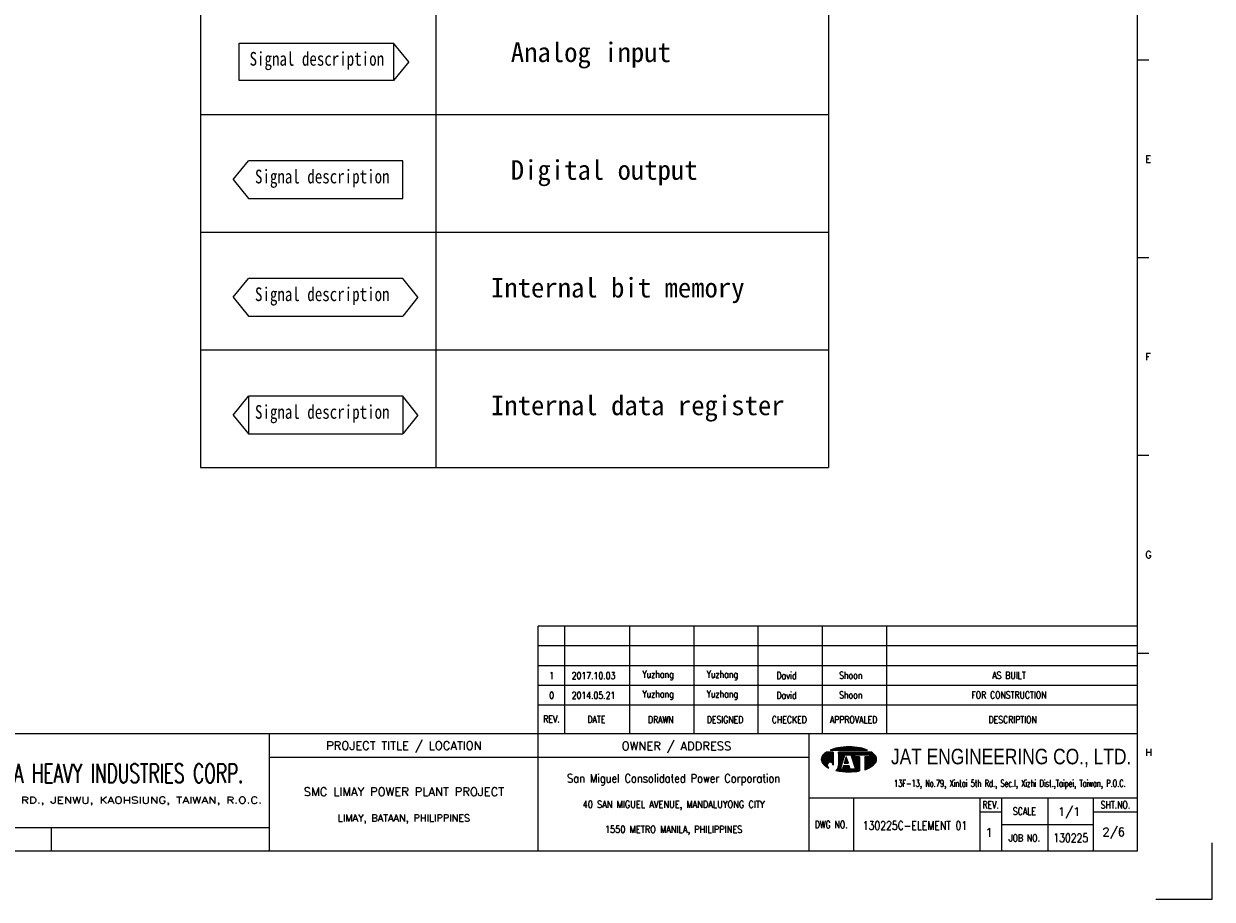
# Model space of a CAD drawing. Extents: x 1638 to 2244, y -55 to 373.
# Tile 2 of 3: x 1941 to 2244, y -55 to 168. Entities that reach past the tile are written whole.
import ezdxf
from ezdxf.enums import TextEntityAlignment as Align
from ezdxf.lldxf.tags import DXFTag

# ---------------------------------------------------------------- set-up
doc = ezdxf.new("R2010")
doc.units = 0
doc.header["$MEASUREMENT"] = 0
for name, color, linetype in [('B_DIM', 7, 'Continuous'), ('CON', 4, 'Continuous'), ('HID', 2, 'HIDDEN'), ('T', 2, 'Continuous'), ('TEXT', 7, 'Continuous'), ('圖框CON', 4, 'Continuous'), ('框線', 6, 'Continuous')]:
    doc.layers.add(name, color=color, linetype=linetype)
doc.styles.add('AEH', font='simplex', dxfattribs={"width": 0.8, "bigfont": 'ae'})
doc.styles.add('DAYUKP', font='complex', dxfattribs={"bigfont": 'DAYUKP.SHX'})
doc.styles.add('E2', font='simplex.shx', dxfattribs={"height": 2})
doc.styles.add('E3', font='simplex.shx', dxfattribs={"height": 3})
doc.styles.add('ROMANS', font='romans', dxfattribs={"width": 0.8})
doc.styles.get("Standard").update_dxf_attribs({"font": 'kaiu.ttf'})
doc.styles.add('WMF-Arial0', font='arial.ttf')
tags = doc.linetypes.add('HIDDEN', pattern=[0.375, 0.25, -0.125]).pattern_tags.tags
tags[6:7] = [DXFTag(74, 4), DXFTag(75, 0), DXFTag(340, '0'), DXFTag(46, 1.0), DXFTag(50, 0.0), DXFTag(44, 0.0), DXFTag(45, 0.0)]
tags[4:5] = [DXFTag(74, 4), DXFTag(75, 0), DXFTag(340, '0'), DXFTag(46, 1.0), DXFTag(50, 0.0), DXFTag(44, 0.0), DXFTag(45, 0.0)]

# ---------------------------------------------------------------- blocks, each defined once
blk = doc.blocks.new('1880-TITLE_BLK')
at = {"layer": 'TEXT', "color": 2, "linetype": 'Continuous', "style": 'E3'}
for tag, p in [('SCALE', (790.95, 31.17)), ('DWG_NO', (736.41, 26.44)), ('REV', (762.59, 23.97)), ('SHT_NO', (806.74, 23.97))]:
    blk.add_attdef(tag, text='', height=3, dxfattribs=at).set_placement(p, align=Align.MIDDLE)
at = {"layer": 'TEXT', "linetype": 'Continuous', "style": 'E2', "width": 0.6}
for tag, p in [('REV_DATE', (418.65, 19.76)), ('APPR_DATE', (492.93, 19.76))]:
    blk.add_attdef(tag, text='', height=2, dxfattribs=at).set_placement(p, align=Align.MIDDLE_LEFT)
blk = doc.blocks.new('1')
at = {"layer": 'B_DIM'}
for p, q in [((1247.82, 1.18), (1095.17, 1.18)), ((1095.17, -26.3), (1095.17, 1.18)), ((1101.97, -26.3), (1101.97, 1.18)), ((1118.5, -26.3), (1118.5, 1.18)), ((1134.87, -26.3), (1134.87, 1.18)), ((1151.24, -26.3), (1151.24, 1.18)), ((1167.62, -26.3), (1167.62, 1.18)), ((1183.99, -26.3), (1183.99, 1.18)), ((1247.82, -3.86), (1095.17, -3.86)), ((1095.17, -24.02), (1095.17, -7.47)), ((1247.82, -8.91), (1095.17, -8.91)), ((1247.82, -13.95), (1095.17, -13.95)), ((1247.82, -18.99), (1095.17, -18.99))]:
    blk.add_line(p, q, dxfattribs=at)
at = {"layer": 'Defpoints'}
blk.add_lwpolyline([(1252.5, -68.44), (1266.9, -68.44), (1266.9, -54.04)], dxfattribs=at)
at = {"layer": 'T', "color": 0, "lineweight": -3}
for p, q in [((1169.84, -30.45), (1170.01, -30.27)), ((1169.98, -30.45), (1170.23, -30.2)), ((1170.12, -30.45), (1170.43, -30.13)), ((1170.26, -30.45), (1170.63, -30.07)), ((1170.39, -30.45), (1170.82, -30.02)), ((1170.53, -30.45), (1171.01, -29.98)), ((1170.67, -30.45), (1171.19, -29.93)), ((1170.81, -30.45), (1171.36, -29.9)), ((1170.95, -30.45), (1171.54, -29.86)), ((1171.09, -30.45), (1171.7, -29.83)), ((1171.23, -30.45), (1171.87, -29.81)), ((1171.37, -30.45), (1172.04, -29.78)), ((1171.51, -30.45), (1172.2, -29.76)), ((1171.65, -30.45), (1172.36, -29.74)), ((1171.78, -30.45), (1172.52, -29.72)), ((1171.92, -30.45), (1172.67, -29.7)), ((1172.06, -30.45), (1172.83, -29.68)), ((1172.2, -30.45), (1172.98, -29.67)), ((1172.34, -30.45), (1173.13, -29.66)), ((1172.48, -30.45), (1173.28, -29.65)), ((1172.62, -30.45), (1173.43, -29.64)), ((1172.76, -30.45), (1173.58, -29.63)), ((1172.9, -30.45), (1173.72, -29.62)), ((1173.04, -30.45), (1173.87, -29.62)), ((1173.17, -30.45), (1174.01, -29.61)), ((1173.31, -30.45), (1174.15, -29.61)), ((1173.45, -30.45), (1174.29, -29.61)), ((1173.59, -30.45), (1174.43, -29.61)), ((1173.73, -30.45), (1174.57, -29.61)), ((1173.87, -30.45), (1174.7, -29.62)), ((1174.01, -30.45), (1174.84, -29.62)), ((1174.15, -30.45), (1174.97, -29.62)), ((1174.29, -30.45), (1175.11, -29.63)), ((1174.43, -30.45), (1175.24, -29.64)), ((1174.56, -30.45), (1175.37, -29.65)), ((1174.7, -30.45), (1175.5, -29.65)), ((1174.84, -30.45), (1175.63, -29.67)), ((1174.98, -30.45), (1175.75, -29.68)), ((1175.12, -30.45), (1175.88, -29.69)), ((1175.26, -30.45), (1176.01, -29.7)), ((1175.4, -30.45), (1176.13, -29.72)), ((1175.54, -30.45), (1176.26, -29.73)), ((1175.68, -30.45), (1176.38, -29.75)), ((1175.82, -30.45), (1176.5, -29.76)), ((1175.95, -30.45), (1176.62, -29.78)), ((1176.09, -30.45), (1176.74, -29.8)), ((1176.23, -30.45), (1176.86, -29.82)), ((1176.37, -30.45), (1176.98, -29.84)), ((1176.51, -30.45), (1177.1, -29.86)), ((1176.65, -30.45), (1177.22, -29.88)), ((1176.79, -30.45), (1177.33, -29.9)), ((1176.93, -30.45), (1177.45, -29.93)), ((1177.07, -30.45), (1177.56, -29.95)), ((1177.21, -30.45), (1177.67, -29.98)), ((1177.34, -30.45), (1177.79, -30.01)), ((1177.48, -30.45), (1177.9, -30.04)), ((1177.62, -30.45), (1178.01, -30.07)), ((1177.76, -30.45), (1178.11, -30.1)), ((1177.9, -30.45), (1178.22, -30.13)), ((1178.04, -30.45), (1178.33, -30.16)), ((1178.18, -30.45), (1178.43, -30.2)), ((1178.32, -30.45), (1178.53, -30.23)), ((1178.46, -30.45), (1178.64, -30.27)), ((1167.29, -32.86), (1169.2, -30.95)), ((1167.29, -32.72), (1169.06, -30.95)), ((1167.3, -32.99), (1169.34, -30.95)), ((1167.3, -32.57), (1168.92, -30.95)), ((1167.32, -33.11), (1169.47, -30.95)), ((1167.34, -33.22), (1169.61, -30.95)), ((1167.34, -32.39), (1168.78, -30.95)), ((1167.38, -33.33), (1169.75, -30.95)), ((1167.41, -32.18), (1168.64, -30.95)), ((1167.42, -33.43), (1169.89, -30.95)), ((1167.46, -33.52), (1170.03, -30.95)), ((1167.51, -33.61), (1170.17, -30.95)), ((1167.57, -33.69), (1170.3, -30.96)), ((1167.61, -31.84), (1168.15, -31.31)), ((1167.63, -33.77), (1170.3, -31.1)), ((1167.69, -33.85), (1170.3, -31.23)), ((1167.76, -33.92), (1170.3, -31.37)), ((1167.83, -33.99), (1170.3, -31.51)), ((1167.9, -34.06), (1170.3, -31.65)), ((1167.97, -34.13), (1170.3, -31.79)), ((1168.04, -34.19), (1170.3, -31.93)), ((1168.11, -34.26), (1170.3, -32.07)), ((1168.19, -34.32), (1170.3, -32.21)), ((1168.26, -34.39), (1170.3, -32.35)), ((1169.18, -33.61), (1170.3, -32.49)), ((1169.39, -33.53), (1170.3, -32.62)), ((1169.55, -33.52), (1170.3, -32.76)), ((1169.67, -33.53), (1170.3, -32.9)), ((1169.7, -30.45), (1169.79, -30.36)), ((1169.78, -33.56), (1170.3, -33.04)), ((1169.88, -33.6), (1170.3, -33.18)), ((1171.65, -33.23), (1173.92, -30.95)), ((1171.65, -33.09), (1173.78, -30.95)), ((1171.65, -32.95), (1173.64, -30.95)), ((1171.65, -32.81), (1173.51, -30.95)), ((1171.65, -32.67), (1173.37, -30.95)), ((1171.65, -32.53), (1173.23, -30.95)), ((1171.65, -32.39), (1173.09, -30.95)), ((1171.65, -32.26), (1172.95, -30.95)), ((1171.65, -32.12), (1172.81, -30.95)), ((1171.65, -31.98), (1172.67, -30.95)), ((1171.65, -31.84), (1172.53, -30.95)), ((1171.65, -31.42), (1172.12, -30.95)), ((1171.65, -31.28), (1171.98, -30.95)), ((1171.65, -31.14), (1171.84, -30.95)), ((1171.65, -31), (1171.7, -30.95)), ((1171.65, -31.7), (1172.39, -30.95)), ((1171.65, -31.56), (1172.25, -30.95)), ((1171.65, -33.37), (1173.29, -31.72)), ((1171.65, -33.51), (1173.23, -31.92)), ((1171.65, -33.65), (1173.16, -32.13)), ((1171.65, -33.78), (1173.1, -32.33)), ((1171.65, -33.92), (1173.03, -32.54)), ((1171.65, -34.06), (1172.97, -32.74)), ((1171.65, -34.2), (1172.9, -32.94)), ((1171.65, -34.34), (1172.84, -33.15)), ((1173.16, -33.8), (1173.94, -33.02)), ((1173.18, -33.64), (1173.91, -32.91)), ((1173.25, -33.44), (1173.87, -32.81)), ((1173.29, -33.8), (1173.97, -33.12)), ((1173.31, -33.23), (1173.84, -32.7)), ((1173.37, -33.03), (1173.81, -32.6)), ((1173.39, -31.62), (1174.06, -30.95)), ((1173.43, -33.8), (1174.01, -33.23)), ((1173.44, -32.83), (1173.77, -32.49)), ((1173.5, -32.62), (1173.74, -32.39)), ((1173.53, -31.62), (1174.2, -30.95)), ((1173.57, -32.42), (1173.71, -32.28)), ((1173.63, -32.22), (1173.67, -32.17)), ((1173.67, -31.62), (1174.34, -30.95)), ((1173.81, -31.62), (1174.48, -30.95)), ((1173.95, -31.62), (1174.62, -30.95)), ((1174.09, -31.62), (1174.76, -30.95)), ((1174.22, -31.62), (1174.9, -30.95)), ((1174.36, -31.62), (1175.03, -30.95)), ((1174.5, -31.62), (1175.17, -30.95)), ((1174.64, -31.62), (1175.31, -30.95)), ((1174.78, -31.62), (1175.45, -30.95)), ((1174.85, -31.69), (1175.59, -30.95)), ((1174.89, -31.79), (1175.73, -30.95)), ((1174.92, -31.9), (1175.87, -30.95)), ((1174.96, -32), (1176.01, -30.95)), ((1174.99, -32.11), (1176.15, -30.95)), ((1175.02, -32.22), (1176.29, -30.95)), ((1175.06, -32.32), (1176.42, -30.95)), ((1175.09, -32.43), (1175.84, -31.68)), ((1175.12, -32.53), (1175.84, -31.81)), ((1175.16, -32.64), (1175.84, -31.95)), ((1175.19, -32.74), (1175.84, -32.09)), ((1175.22, -32.85), (1175.95, -32.13)), ((1175.26, -32.95), (1176.08, -32.13)), ((1175.29, -33.06), (1176.22, -32.13)), ((1175.32, -33.16), (1176.36, -32.13)), ((1175.36, -33.27), (1176.5, -32.13)), ((1175.39, -33.38), (1176.64, -32.13)), ((1175.42, -33.48), (1176.78, -32.13)), ((1175.46, -33.59), (1176.92, -32.13)), ((1175.49, -33.69), (1177.01, -32.17)), ((1175.53, -33.8), (1177.01, -32.31)), ((1175.56, -33.9), (1177.01, -32.45)), ((1175.59, -34.01), (1177.01, -32.59)), ((1175.63, -34.11), (1177.01, -32.73)), ((1175.66, -34.22), (1177.01, -32.86)), ((1175.69, -34.32), (1177.01, -33)), ((1175.73, -34.43), (1177.01, -33.14)), ((1175.76, -34.54), (1177.01, -33.28)), ((1175.89, -31.62), (1176.56, -30.95)), ((1176.03, -31.62), (1176.7, -30.95)), ((1176.17, -31.62), (1176.84, -30.95)), ((1176.31, -31.62), (1176.98, -30.95)), ((1176.45, -31.62), (1177.12, -30.95)), ((1176.59, -31.62), (1177.26, -30.95)), ((1176.73, -31.62), (1177.4, -30.95)), ((1176.87, -31.62), (1177.54, -30.95)), ((1177, -31.62), (1177.68, -30.95)), ((1177.14, -31.62), (1177.81, -30.95)), ((1177.28, -31.62), (1177.95, -30.95)), ((1177.42, -31.62), (1178.09, -30.95)), ((1177.56, -31.62), (1178.23, -30.95)), ((1177.7, -31.62), (1178.37, -30.95)), ((1177.84, -31.62), (1178.51, -30.95)), ((1177.98, -31.62), (1178.65, -30.95)), ((1178.12, -31.62), (1178.79, -30.95)), ((1178.26, -31.62), (1178.93, -30.95)), ((1178.36, -33.33), (1180.44, -31.25)), ((1178.36, -33.47), (1180.52, -31.31)), ((1178.36, -33.61), (1180.59, -31.37)), ((1178.36, -33.75), (1180.66, -31.44)), ((1178.36, -33.89), (1180.74, -31.51)), ((1178.36, -34.02), (1180.81, -31.58)), ((1178.36, -34.16), (1180.87, -31.65)), ((1178.36, -34.3), (1180.94, -31.72)), ((1178.36, -34.44), (1181.01, -31.79)), ((1178.36, -34.58), (1181.07, -31.87)), ((1178.36, -34.72), (1181.13, -31.95)), ((1178.36, -34.86), (1181.18, -32.04)), ((1178.36, -32.77), (1179, -32.13)), ((1178.36, -32.91), (1179.14, -32.13)), ((1178.36, -33.05), (1179.28, -32.13)), ((1178.36, -33.19), (1179.42, -32.13)), ((1178.36, -35), (1181.23, -32.13)), ((1178.36, -32.5), (1178.73, -32.13)), ((1178.36, -32.63), (1178.86, -32.13)), ((1178.36, -32.22), (1178.45, -32.13)), ((1178.36, -32.36), (1178.59, -32.13)), ((1178.36, -35.14), (1181.27, -32.23)), ((1178.36, -35.28), (1181.3, -32.33)), ((1178.36, -35.41), (1181.33, -32.44)), ((1178.39, -31.62), (1179.07, -30.95)), ((1178.53, -31.62), (1179.2, -30.95)), ((1178.56, -35.36), (1181.36, -32.55)), ((1178.6, -30.45), (1178.74, -30.31)), ((1178.67, -31.62), (1179.34, -30.95)), ((1178.73, -30.45), (1178.84, -30.35)), ((1178.77, -35.28), (1181.37, -32.68)), ((1178.81, -31.62), (1179.48, -30.95)), ((1178.87, -30.45), (1178.94, -30.38)), ((1178.95, -31.62), (1179.62, -30.95)), ((1179, -35.18), (1181.38, -32.81)), ((1179.01, -30.45), (1179.04, -30.43)), ((1179.09, -31.62), (1179.76, -30.95)), ((1179.23, -31.62), (1179.9, -30.95)), ((1179.25, -35.08), (1181.37, -32.96)), ((1179.37, -31.62), (1180.04, -30.95)), ((1179.51, -31.62), (1180.12, -31.01)), ((1179.51, -34.96), (1181.34, -33.12)), ((1179.53, -31.74), (1180.21, -31.06)), ((1179.53, -31.88), (1180.29, -31.12)), ((1179.53, -32.02), (1180.36, -31.18)), ((1168.34, -34.45), (1168.85, -33.94)), ((1168.42, -34.51), (1168.78, -34.15)), ((1168.5, -34.57), (1168.77, -34.3)), ((1168.58, -34.62), (1168.78, -34.43)), ((1168.67, -34.68), (1168.81, -34.54)), ((1168.75, -34.73), (1168.85, -34.64)), ((1168.84, -34.79), (1168.9, -34.72)), ((1168.93, -34.84), (1168.96, -34.8)), ((1169.02, -34.89), (1169.03, -34.87)), ((1169.11, -34.93), (1169.11, -34.93)), ((1169.2, -34.98), (1169.2, -34.98)), ((1169.97, -33.65), (1170.3, -33.32)), ((1170.05, -33.71), (1170.3, -33.46)), ((1170.12, -33.78), (1170.3, -33.6)), ((1170.18, -33.86), (1170.3, -33.74)), ((1170.23, -33.95), (1170.3, -33.88)), ((1170.27, -34.05), (1170.3, -34.01)), ((1170.3, -34.16), (1170.3, -34.15)), ((1170.3, -34.29), (1170.31, -34.29)), ((1171.05, -35.63), (1172.51, -34.17)), ((1171.16, -35.66), (1172.45, -34.37)), ((1171.28, -35.68), (1172.39, -34.58)), ((1171.39, -35.71), (1172.32, -34.78)), ((1171.51, -35.73), (1172.26, -34.98)), ((1171.53, -35.02), (1172.58, -33.96)), ((1171.6, -34.8), (1172.64, -33.76)), ((1171.63, -35.75), (1172.19, -35.19)), ((1171.64, -34.63), (1172.71, -33.56)), ((1171.65, -34.48), (1171.65, -34.48)), ((1171.75, -35.77), (1172.2, -35.31)), ((1171.87, -35.79), (1172.34, -35.31)), ((1171.99, -35.81), (1172.48, -35.31)), ((1172.11, -35.83), (1172.62, -35.31)), ((1172.23, -35.84), (1173.6, -34.48)), ((1172.35, -35.86), (1173.74, -34.48)), ((1172.48, -35.87), (1173.87, -34.48)), ((1172.6, -35.89), (1174.01, -34.48)), ((1172.67, -35.26), (1173.46, -34.48)), ((1172.73, -35.9), (1174.15, -34.48)), ((1172.73, -35.06), (1173.32, -34.48)), ((1172.8, -34.86), (1173.18, -34.48)), ((1172.85, -35.91), (1174.29, -34.48)), ((1172.86, -34.65), (1173.04, -34.48)), ((1172.98, -35.93), (1174.41, -34.5)), ((1173.11, -35.94), (1174.44, -34.6)), ((1173.24, -35.95), (1174.48, -34.71)), ((1173.37, -35.96), (1174.51, -34.81)), ((1173.5, -35.96), (1174.54, -34.92)), ((1173.57, -33.8), (1174.04, -33.34)), ((1173.63, -35.97), (1174.58, -35.03)), ((1173.71, -33.8), (1174.07, -33.44)), ((1173.77, -35.98), (1174.61, -35.13)), ((1173.85, -33.8), (1174.11, -33.55)), ((1173.9, -35.98), (1174.64, -35.24)), ((1173.99, -33.8), (1174.14, -33.65)), ((1174.04, -35.98), (1174.7, -35.31)), ((1174.13, -33.8), (1174.17, -33.76)), ((1174.17, -35.98), (1174.84, -35.31)), ((1174.31, -35.99), (1174.98, -35.31)), ((1174.45, -35.98), (1175.12, -35.31)), ((1174.59, -35.98), (1175.26, -35.31)), ((1174.73, -35.98), (1175.4, -35.31)), ((1174.88, -35.98), (1175.54, -35.31)), ((1175.02, -35.97), (1175.68, -35.31)), ((1175.17, -35.96), (1175.82, -35.31)), ((1175.32, -35.95), (1175.95, -35.31)), ((1175.46, -35.94), (1177.01, -34.39)), ((1175.62, -35.93), (1177.01, -34.53)), ((1175.77, -35.92), (1177.01, -34.67)), ((1175.79, -34.64), (1177.01, -33.42)), ((1175.83, -34.75), (1177.01, -33.56)), ((1175.86, -34.85), (1177.01, -33.7)), ((1175.89, -34.96), (1177.01, -33.84)), ((1175.92, -35.9), (1177.01, -34.81)), ((1175.93, -35.06), (1177.01, -33.98)), ((1175.96, -35.17), (1177.01, -34.12)), ((1176, -35.27), (1177.01, -34.25)), ((1176.08, -35.89), (1177.01, -34.95)), ((1176.24, -35.87), (1177.01, -35.09)), ((1176.39, -35.85), (1177.01, -35.23)), ((1176.56, -35.83), (1177.01, -35.37)), ((1176.72, -35.8), (1177.01, -35.51)), ((1176.89, -35.77), (1177.01, -35.64)), ((1179.82, -34.79), (1181.29, -33.32)), ((1180.23, -34.52), (1181.17, -33.58))]:
    blk.add_line(p, q, dxfattribs=at)
at = {"layer": 'T', "lineweight": -3}
for p, q in [((1170.3, -30.95), (1168.61, -30.95)), ((1169.57, -30.45), (1179.1, -30.45)), ((1170.3, -30.95), (1170.3, -34.31)), ((1180.05, -30.95), (1171.65, -30.95)), ((1171.65, -31.29), (1171.65, -30.95)), ((1171.65, -30.95), (1171.65, -34.49)), ((1172.15, -35.31), (1173.32, -31.62)), ((1173.66, -32.13), (1173.13, -33.8)), ((1173.32, -31.62), (1174.83, -31.62)), ((1174.19, -33.8), (1173.66, -32.13)), ((1174, -31.62), (1174.83, -31.62)), ((1174.83, -31.62), (1176.01, -35.31)), ((1175.84, -31.62), (1179.53, -31.62)), ((1175.84, -32.13), (1175.84, -31.62)), ((1177.01, -32.13), (1175.84, -32.13)), ((1177.01, -32.13), (1177.01, -35.75)), ((1179.53, -32.13), (1178.36, -32.13)), ((1178.36, -32.13), (1178.36, -35.42)), ((1179.53, -31.62), (1179.53, -32.13)), ((1172.74, -33.35), (1171.65, -34.48)), ((1172.65, -35.31), (1172.15, -35.31)), ((1172.92, -34.48), (1172.65, -35.31)), ((1174.4, -34.48), (1172.92, -34.48)), ((1173.13, -33.8), (1174.19, -33.8)), ((1174.67, -35.31), (1174.4, -34.48)), ((1176.01, -35.31), (1174.67, -35.31))]:
    blk.add_line(p, q, dxfattribs=at)
for centre, major_axis, start_param, end_param in [((1173.18, -39.02), (-6.58, 6.58), 5.683021, 5.897183), ((1174.33, -45.15), (-10.98, 10.98), 5.497787, 5.683021), ((1174.33, -45.15), (10.98, 10.98), 0.600164, 0.785398), ((1175.48, -39.02), (6.58, 6.58), 0.386002, 0.600164), ((1168.85, -32.8), (1.11, 1.11), 1.614811, 2.356194), ((1168.85, -32.8), (-1.11, 1.11), 0.785398, 1.526782), ((1171.44, -35.17), (-3.59, 3.59), 6.088179, 6.3272), ((1177.22, -35.17), (-3.59, 3.59), 4.668374, 4.907395), ((1179.81, -32.8), (-1.11, 1.11), 3.926991, 4.668374), ((1179.81, -32.8), (1.11, 1.11), 4.756403, 5.497787), ((1171.44, -30.42), (3.59, 3.59), 3.097578, 3.478972), ((1169.54, -34.29), (-0.544, 0.544), 3.906164, 8.245601), ((1170.29, -34.46), (0.962, 0.962), 4.470635, 5.546585), ((1174.33, -20.45), (10.98, 10.98), 3.710226, 3.926991), ((1174.33, -20.45), (10.98, 10.98), 3.926991, 4.100643), ((1175.48, -26.58), (-6.58, 6.58), 2.670765, 2.781027), ((1177.22, -30.42), (-3.59, 3.59), 2.781027, 3.185607)]:
    blk.add_ellipse(centre, major_axis=major_axis, ratio=1, start_param=start_param, end_param=end_param, dxfattribs=at)
at = {"layer": '圖框CON'}
for p, q in [((1250.71, 145.45), (1247.82, 145.45)), ((1250.71, 95.03), (1247.82, 95.03)), ((1250.71, 44.62), (1247.82, 44.62)), ((1250.71, -5.79), (1247.82, -5.79)), ((1164.16, -42.6), (1247.82, -42.6)), ((1175.46, -42.6), (1175.46, -56.2)), ((1207.7, -42.6), (1207.7, -56.2)), ((1213.17, -42.6), (1213.17, -56.2)), ((1225.07, -56.2), (1225.07, -42.6)), ((1236.65, -56.2), (1236.65, -42.6)), ((1207.7, -46.16), (1213.17, -46.16)), ((1236.65, -46.16), (1247.82, -46.16)), ((971.08, -50.21), (971.08, -56.2)), ((1213.17, -49.4), (1236.65, -49.4))]:
    blk.add_line(p, q, dxfattribs=at)
for points in [[(1026.71, -56.2), (1026.71, -26.3)], [(1095.17, -56.2), (1095.17, -26.3)], [(1164.16, -56.2), (1164.16, -26.3)], [(1164.16, -32.28), (1026.71, -32.28)], [(1026.71, -50.21), (1010.27, -50.21), (915.46, -50.21)]]:
    blk.add_lwpolyline(points, dxfattribs=at)
at = {"layer": '框線'}
for p, q in [((1247.82, -56.2), (1247.82, 347.09)), ((1247.82, -26.3), (700.5, -26.3)), ((1247.82, -56.2), (700.5, -56.2))]:
    blk.add_line(p, q, dxfattribs=at)
at = {"style": 'DAYUKP'}
for s, p in [('E', (1249.86, 120.23)), ('F', (1249.86, 69.82)), ('G', (1249.86, 19.41)), ('H', (1249.86, -31))]:
    blk.add_text(s, height=1.8, dxfattribs=at).set_placement(p, align=Align.MIDDLE_LEFT)
at = {"style": 'WMF-Arial0', "width": 0.8}
blk.add_text('JAT ENGINEERING CO., LTD.', height=3.9609, dxfattribs=at).set_placement((1215.66, -32.41), align=Align.MIDDLE)
at = {"color": 90, "ltscale": 500, "style": 'ROMANS', "width": 0.65}
blk.add_text('FORMOSA HEAVY INDUSTRIES CORP.', height=4.8509, dxfattribs=at).set_placement((982.2, -36.34), align=Align.MIDDLE)
at = {"color": 2, "ltscale": 500, "style": 'ROMANS', "width": 0.85}
blk.add_text('San Miguel Consolidated Power Corporation', height=2.1605, dxfattribs=at).set_placement((1129.66, -37.62), align=Align.MIDDLE_CENTER)
at = {"color": 2, "ltscale": 500, "style": 'ROMANS'}
for s, height, p in [('SMC LIMAY POWER PLANT PROJECT', 2.1605, (1060.94, -41.04)), ('LIMAY, BATAAN, PHILIPPINES', 1.8004, (1060.94, -47.71))]:
    blk.add_text(s, height=height, dxfattribs=at).set_placement(p, align=Align.MIDDLE_CENTER)
at = {"color": 4, "ltscale": 500, "style": 'ROMANS', "width": 0.85}
for s, p in [('40 SAN MIGUEL AVENUE, MANDALUYONG CITY', (1129.66, -44.28)), ('1550 METRO MANILA, PHILIPPINES', (1129.66, -50.61))]:
    blk.add_text(s, height=1.8004, dxfattribs=at).set_placement(p, align=Align.MIDDLE_CENTER)
at = {"layer": 'B_DIM', "style": 'AEH', "width": 0.8}
for s, height, p in [('REV.', 1.8, (1098.54, -22.49)), ('DATE', 1.8, (1109.97, -22.59)), ('DRAWN', 1.8, (1126.39, -22.64)), ('DESIGNED', 1.8, (1142.77, -22.64)), ('CHECKED', 1.8, (1159.14, -22.64)), ('APPROVALED', 1.8, (1175.51, -22.64)), ('DESCRIPTION', 1.8004, (1216.05, -22.64))]:
    blk.add_text(s, height=height, dxfattribs=at).set_placement(p, align=Align.MIDDLE)
at = {"layer": 'HID', "ltscale": 500, "style": 'ROMANS'}
for s, p in [('PROJECT TITLE / LOCATION', (1060.94, -29.44)), ('OWNER / ADDRESS', (1130.39, -29.54))]:
    blk.add_text(s, height=2.1605, dxfattribs=at).set_placement(p, align=Align.MIDDLE)
at = {"layer": 'HID', "style": 'ROMANS', "width": 1.216198}
blk.add_text('100, SWEIKUAN RD., JENWU, KAOHSIUNG, TAIWAN, R.O.C.', height=1.6237, dxfattribs=at).set_placement((938.57, -44), (1024.8, -44), align=Align.FIT)
at = {"layer": 'HID', "color": 7, "style": 'ROMANS', "width": 0.8}
for s, p in [('REV.', (1210.44, -44.38)), ('SCALE', (1219.04, -46)), ('SHT.NO.', (1242.23, -44.38)), ('DWG NO.', (1169.81, -49.4)), ('JOB NO.', (1219.04, -52.8))]:
    blk.add_text(s, height=1.8, dxfattribs=at).set_placement(p, align=Align.MIDDLE)
at = {"layer": 'T', "color": 2, "ltscale": 500, "style": 'ROMANS', "width": 0.65}
blk.add_text('13F-13, No.79, Xintai 5th Rd., Sec.I, Xizhi Dist.,Taipei, Taiwan, P.O.C.', height=1.8004, dxfattribs=at).set_placement((1215.34, -39.77), align=Align.CENTER)

msp = doc.modelspace()

# ---------------------------------------------------------------- linework, layer by layer
at = {"layer": 'CON'}
for p, q in [((1985.96, 294.9), (1985.96, 54.9)), ((2045.96, 294.9), (2045.96, 54.9)), ((2145.96, 294.9), (2145.96, 54.9)), ((1985.96, 144.9), (2145.96, 144.9)), ((1985.96, 114.9), (2145.96, 114.9)), ((1985.96, 84.9), (2145.96, 84.9)), ((1985.96, 54.9), (2145.96, 54.9))]:
    msp.add_line(p, q, dxfattribs=at)
at = {"layer": 'CON', "color": 6}
for p, q in [((1995.82, 163.05), (2035.15, 163.05)), ((1995.82, 153.49), (1995.82, 163.05)), ((2039.02, 158.27), (2035.15, 163.05)), ((2035.15, 163.05), (2035.15, 153.49)), ((2039.02, 158.27), (2035.15, 153.49)), ((2035.15, 153.49), (1995.82, 153.49)), ((1994.3, 128.27), (1998.17, 133.05)), ((2037.5, 133.05), (1998.17, 133.05)), ((2037.5, 123.49), (2037.5, 133.05)), ((1994.3, 128.27), (1998.17, 123.49)), ((1998.17, 123.49), (2037.5, 123.49)), ((1994.3, 98.27), (1998.17, 103.05)), ((2037.5, 103.05), (1998.17, 103.05)), ((2041.37, 98.27), (2037.5, 103.05)), ((1994.3, 98.27), (1998.17, 93.49)), ((2041.37, 98.27), (2037.5, 93.49)), ((1998.17, 93.49), (2037.5, 93.49)), ((1994.3, 68.27), (1998.17, 73.05)), ((2037.5, 73.05), (1998.17, 73.05)), ((1998.17, 73.05), (1998.17, 63.49)), ((2041.37, 68.27), (2037.5, 73.05)), ((2037.5, 73.05), (2037.5, 63.49)), ((1994.3, 68.27), (1998.17, 63.49)), ((2041.37, 68.27), (2037.5, 63.49)), ((1998.17, 63.49), (2037.5, 63.49))]:
    msp.add_line(p, q, dxfattribs=at)

# ---------------------------------------------------------------- block references
at = {"layer": 'CON'}
msp.add_blockref('1', (976.86, 13.29), dxfattribs=at)
at = {"layer": 'TEXT', "color": 0}
ref = msp.add_blockref('1880-TITLE_BLK', (1637.69, -55.41), dxfattribs=dict(at, xscale=0.7201574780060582, yscale=0.7201574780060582, zscale=0.7201574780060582))
ref.add_attrib('DWG_NO', '130225C-ELEMENT 01', dxfattribs={"color": 2, "linetype": 'Continuous', "height": 2.1605, "style": 'E3', "width": 0.8}).set_placement((2168.02, -36.37), align=Align.MIDDLE)
ref.add_attrib('REV', '1', dxfattribs={"color": 2, "linetype": 'Continuous', "height": 2.16, "style": 'E3'}).set_placement((2186.88, -38.15), align=Align.MIDDLE)
ref.add_attrib('SCALE', '1/1', dxfattribs={"color": 2, "linetype": 'Continuous', "height": 2.16, "style": 'E3'}).set_placement((2207.29, -32.97), align=Align.MIDDLE)
ref.add_attrib('SHT_NO', '2/6', dxfattribs={"color": 2, "linetype": 'Continuous', "height": 2.16, "style": 'E3'}).set_placement((2218.67, -38.15), align=Align.MIDDLE)

# ---------------------------------------------------------------- texts
at = {"layer": 'CON'}
for s, p in [('Analog input', (2065.03, 156.72)), ('Digital output', (2065.03, 126.72)), ('Internal bit memory', (2059.97, 96.72)), ('Internal data register', (2059.97, 66.72))]:
    msp.add_text(s, height=5, dxfattribs=at).set_placement(p, align=Align.BOTTOM_LEFT)
at = {"layer": 'CON', "width": 0.8}
for p in [(1998.47, 156.25), (1999.85, 126.25), (1999.85, 96.25), (1999.85, 66.25)]:
    msp.add_text('Signal description', height=3.5, dxfattribs=at).set_placement(p, align=Align.BOTTOM_LEFT)
at = {"layer": 'T', "style": 'AEH', "width": 0.8}
for s, height, p in [('Yuzhang', 1.8, (2102.54, 1.91)), ('Yuzhang', 1.8, (2118.91, 1.91)), ('David', 1.8, (2135.28, 1.91)), ('Shoon', 1.8, (2151.66, 1.91)), ('AS BUILT', 1.8, (2191.96, 1.91)), ('1', 1.8, (2075.45, 1.84)), ('2017.10.03', 1.8, (2086.11, 1.86)), ('0', 1.8, (2075.45, -3.2)), ('2014.05.21', 1.8, (2086.11, -3.18)), ('Yuzhang', 1.8, (2102.54, -3.13)), ('Yuzhang', 1.8, (2118.91, -3.13)), ('David', 1.8, (2135.28, -3.13)), ('Shoon', 1.8, (2151.66, -3.13)), ('FOR CONSTRUCTION', 1.8004, (2191.96, -3.13))]:
    msp.add_text(s, height=height, dxfattribs=at).set_placement(p, align=Align.MIDDLE)
at = {"layer": 'TEXT', "color": 2, "style": 'E3', "width": 0.8}
msp.add_text('130225', height=2.16, dxfattribs=at).set_placement((2207.71, -39.51), align=Align.MIDDLE_CENTER)

doc.saveas('drawing.dxf')
